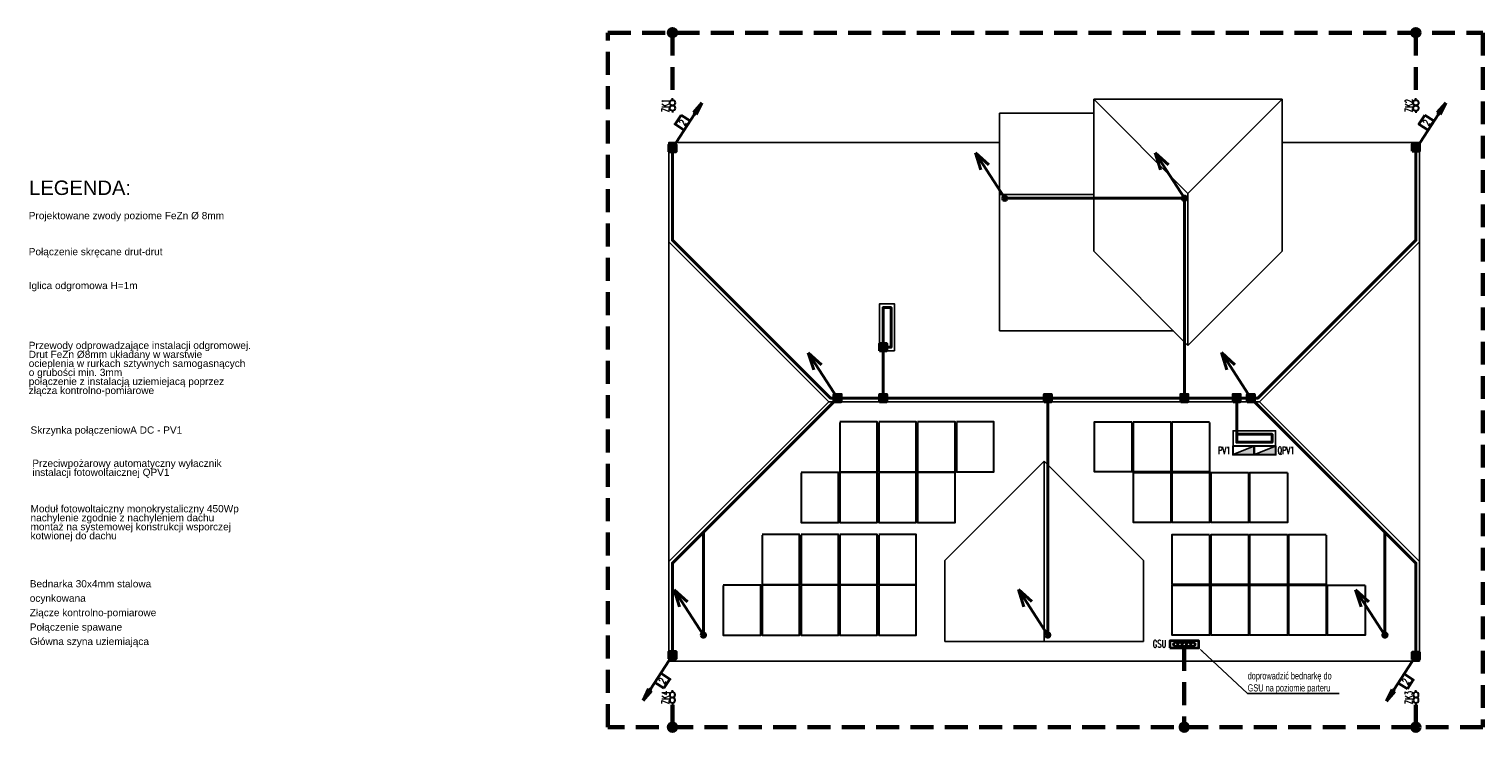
# Model space of a CAD drawing. Header units: millimetres. Extents: x -94648 to 68781, y -29623 to 11990.
# Tile 106 of 181: x -37296 to -33263, y 9473 to 11484. Entities that reach past the tile are written whole.
import ezdxf
from ezdxf import colors
from ezdxf.entities.mleader import LeaderData, LeaderLine
from ezdxf.enums import TextEntityAlignment as Align
from ezdxf.math import Vec2, Vec3

# ---------------------------------------------------------------- set-up
doc = ezdxf.new("R2010")
doc.units = ezdxf.units.MM
doc.linetypes.add('DASHED', pattern=[19.05, 12.7, -6.35])
for name, color, linetype, lineweight in [('-fotowoltaika', 1, 'Continuous', 30), ('IE_ATRYBUTY_ BLOCK_1', 7, 'Continuous', 18), ('IE_ATRYBUTY_ BLOCK_2', 7, 'Continuous', 18), ('IE_OPIS', 7, 'Continuous', 20), ('IE_OPIS_legenda', 7, 'Continuous', 18), ('IE_rozdzielnice', 1, 'Continuous', 25), ('IE_uziom', 200, 'Continuous', 60), ('IE_uziom_zlacze', 240, 'Continuous', 30), ('IE_zwody', 140, 'Continuous', 40)]:
    doc.layers.add(name, color=color, linetype=linetype, lineweight=lineweight)
doc.layers.add('-podklad', color=8, linetype='Continuous')
doc.styles.add('I_text', font='SIMPLEX.SHX', dxfattribs={"width": 0.7})
doc.styles.add('ROMANS', font='romans.shx', dxfattribs={"width": 0.75, "height": 10})
doc.styles.get("Standard").update_dxf_attribs({"font": 'arial.ttf'})

# ---------------------------------------------------------------- blocks, each defined once
blk = doc.blocks.new('rozdzielnica')
h = blk.add_hatch(color=256)
h.paths.add_polyline_path([(-290, -10), (-290, -240), (290, -240), (290, -10)], flags=16)
h.paths.add_polyline_path([(-300, 0), (-300, -250), (300, -250), (300, 0)])
blk.add_hatch(color=256).paths.add_polyline_path([(-290, -240), (290, -10), (290, -240)])
blk.add_line((290, -10), (-290, -240))
for points in [[(-300, 0), (300, 0), (300, -250), (-300, -250)], [(-290, -10), (290, -10), (290, -240), (-290, -240)]]:
    blk.add_lwpolyline(points, close=True)
at = {"layer": 'IE_ATRYBUTY_ BLOCK_1', "style": 'ROMANS', "width": 0.7, "flags": 8}
blk.add_attdef('TYP', text='', height=200, dxfattribs=at).set_placement((0, -399), align=Align.MIDDLE_CENTER)
at = {"layer": 'IE_ATRYBUTY_ BLOCK_2', "style": 'ROMANS', "width": 0.6, "flags": 8}
for tag, p in [('OPIS1', (0, -601)), ('OPIS2', (0, -801))]:
    blk.add_attdef(tag, text='', height=150, dxfattribs=at).set_placement(p, align=Align.MIDDLE_CENTER)
blk = doc.blocks.new('polaczenie_skrecane')
blk.add_hatch(color=256).paths.add_polyline_path([(-100, -100), (-100, 100), (100, 100), (100, -100)])
for p, q in [((100, -100), (-100, 100)), ((100, 100), (-100, -100))]:
    blk.add_line(p, q)
blk.add_lwpolyline([(-100, -100), (100, -100), (100, 100), (-100, 100)], close=True)
at = {"layer": 'IE_ATRYBUTY_ BLOCK_1', "style": 'ROMANS', "width": 0.7, "flags": 8}
blk.add_attdef('TYP', text='', height=200, dxfattribs=at).set_placement((0, 120), align=Align.CENTER)
at = {"layer": 'IE_ATRYBUTY_ BLOCK_2', "style": 'ROMANS', "width": 0.6, "flags": 8}
for tag, p in [('OPIS1', (0, -274)), ('OPIS2', (0, -474))]:
    blk.add_attdef(tag, text='', height=150, dxfattribs=at).set_placement(p, align=Align.CENTER)
blk = doc.blocks.new('Iglica')
h = blk.add_hatch(color=256)
edge = h.paths.add_edge_path()
edge.add_ellipse((0, 0), major_axis=(60, 0), ratio=1, start_angle=0, end_angle=360)
for p, q in [((0, 0), (814, 1260)), ((814, 1260), (443, 925)), ((814, 1260), (660, 784))]:
    blk.add_line(p, q)
blk.add_circle((0, 0), 60)
at = {"layer": 'IE_ATRYBUTY_ BLOCK_1', "style": 'ROMANS', "width": 0.7, "flags": 8}
blk.add_attdef('TYP', (814, 784), '', height=200, dxfattribs=at)
at = {"layer": 'IE_ATRYBUTY_ BLOCK_2', "style": 'ROMANS', "width": 0.6, "flags": 8}
for tag, p in [('OPIS1', (814, 567)), ('OPIS2', (814, 367))]:
    blk.add_attdef(tag, p, '', height=150, dxfattribs=at)
blk = doc.blocks.new('przewody_odprowadzajace_2')
h = blk.add_hatch(color=256)
h.dxf.hatch_style = 1
h.paths.add_polyline_path([(-581, -987), (-621, -962), (-814, -1260)])
h.paths.add_polyline_path([(-661, -936), (-814, -1260), (-621, -962)])
at = {"linetype": 'ByBlock', "lineweight": -2, "ltscale": 0.1}
blk.add_line((0, 0), (-814, -1260), dxfattribs=at)
for p, q in [((-814, -1260), (-661, -936)), ((-814, -1260), (-581, -987)), ((-581, -987), (-661, -936))]:
    blk.add_line(p, q)
blk.add_lwpolyline([(-236, -919), (-73, -667), (-325, -504), (-488, -756)], close=True)
at = {"layer": 'IE_ATRYBUTY_ BLOCK_1', "style": 'ROMANS', "width": 0.7, "flags": 8}
blk.add_attdef('TYP', text='', height=200, rotation=57.1551, dxfattribs=at).set_placement((-281, -711), align=Align.MIDDLE_CENTER)
at = {"layer": 'IE_ATRYBUTY_ BLOCK_2', "style": 'ROMANS', "width": 0.6, "flags": 8}
for tag, p in [('OPIS1', (-418, -1238)), ('OPIS2', (-418, -1438))]:
    blk.add_attdef(tag, text='', height=150, dxfattribs=at).set_placement(p, align=Align.CENTER)
blk = doc.blocks.new('zlacze kontrolno pomiarowe')
for p, q in [((-150, 0), (-200, 0)), ((150, 0), (200, 0))]:
    blk.add_line(p, q)
for centre in [(-75, 0), (75, 0)]:
    blk.add_circle(centre, 75)
at = {"layer": 'IE_ATRYBUTY_ BLOCK_1', "style": 'ROMANS', "width": 0.7, "flags": 8}
blk.add_attdef('TYP', text='', height=200, dxfattribs=at).set_placement((0, 96), align=Align.CENTER)
at = {"layer": 'IE_ATRYBUTY_ BLOCK_2', "style": 'ROMANS', "width": 0.6, "flags": 8}
for tag, p in [('OPIS1', (0, -256)), ('OPIS2', (0, -456))]:
    blk.add_attdef(tag, text='', height=150, dxfattribs=at).set_placement(p, align=Align.CENTER)
blk = doc.blocks.new('Goscimiec_dach')
at = {"color": 8}
for p, q in [((-34081.2, 11028.4), (-34342.7, 11289.9)), ((-33819.6, 11289.9), (-34081.2, 11028.4)), ((-34081.2, 10606.4), (-34342.7, 10867.9)), ((-33819.6, 10867.9), (-34081.2, 10606.4))]:
    blk.add_line(p, q, dxfattribs=at)
for points in [[(-33819.6, 11289.9), (-34342.7, 11289.9)], [(-34342.7, 10867.9), (-34342.7, 11289.9)], [(-33819.6, 11289.9), (-33819.6, 10867.9)], [(-34603.5, 11250.5), (-34603.5, 10646.9)], [(-34603.5, 11250.5), (-34342.7, 11250.5)], [(-33819.6, 11169.9), (-33439, 11169.9), (-33439, 9731.2), (-35521, 9731.2), (-35521, 11169.9), (-34603.5, 11169.9)], [(-34603.5, 11025.1), (-34342.7, 11025.1)], [(-34081.2, 11028.4), (-34081.2, 10606.4)], [(-35077.2, 10450.5), (-35521, 10894.3)], [(-33882.8, 10450.5), (-33439, 10894.3)], [(-34121.7, 10646.9), (-34603.5, 10646.9)], [(-35077.2, 10450.5), (-35521, 10006.8)], [(-33882.8, 10450.5), (-35077.2, 10450.5)], [(-33882.8, 10450.5), (-33439, 10006.8)], [(-34755.5, 9785.5), (-34755.5, 10009.7), (-34480, 10285.2)], [(-34204.5, 9785.5), (-34204.5, 10009.6), (-34480, 10285.2)], [(-34480, 10285.2), (-34480, 9785.5)], [(-34755.5, 9785.5), (-34204.5, 9785.5)]]:
    blk.add_lwpolyline(points, dxfattribs=at)
for points in [[(-34894.8, 10591.7), (-34894.8, 10721.7), (-34936.8, 10721.7), (-34936.8, 10591.7)], [(-33838, 10328.1), (-33838, 10370.1), (-33956, 10370.1), (-33956, 10328.1)]]:
    blk.add_lwpolyline(points, close=True, dxfattribs=at)
blk = doc.blocks.new('szyna uziemiajaca')
at = {"lineweight": 35}
blk.add_lwpolyline([(-400, 0), (400, 0), (400, 200), (-400, 200)], close=True, dxfattribs=at)
for centre in [(-240, 100), (-120, 100), (0, 100), (120, 100), (240, 100)]:
    blk.add_circle(centre, 60, dxfattribs=at)
at = {"layer": 'IE_ATRYBUTY_ BLOCK_1', "style": 'ROMANS', "width": 0.7, "flags": 8}
blk.add_attdef('TYP', text='', height=200, dxfattribs=at).set_placement((0, 224), align=Align.CENTER)
at = {"layer": 'IE_ATRYBUTY_ BLOCK_2', "style": 'ROMANS', "width": 0.6, "flags": 8}
for tag, p in [('OPIS1', (0, -175)), ('OPIS2', (0, -375))]:
    blk.add_attdef(tag, text='', height=150, dxfattribs=at).set_placement(p, align=Align.CENTER)
blk = doc.blocks.new('polaczenie_spawane')
h = blk.add_hatch(color=256)
edge = h.paths.add_edge_path()
edge.add_ellipse((0, 0), major_axis=(100, 0), ratio=1, start_angle=0, end_angle=360)
for p, q in [((0, 100), (0, -100)), ((100, 0), (-100, 0))]:
    blk.add_line(p, q)
blk.add_circle((0, 0), 100)
at = {"layer": 'IE_ATRYBUTY_ BLOCK_1', "style": 'ROMANS', "width": 0.7, "flags": 8}
blk.add_attdef('TYP', text='', height=200, dxfattribs=at).set_placement((0, 120), align=Align.CENTER)
at = {"layer": 'IE_ATRYBUTY_ BLOCK_2', "style": 'ROMANS', "width": 0.6, "flags": 8}
for tag, p in [('OPIS1', (0, -281)), ('OPIS2', (0, -481))]:
    blk.add_attdef(tag, text='', height=150, dxfattribs=at).set_placement(p, align=Align.CENTER)

msp = doc.modelspace()

# ---------------------------------------------------------------- linework, layer by layer
at = {"layer": '-fotowoltaika'}
for points in [[(-35046.69185, 10393.25131), (-35046.69185, 10255.87131), (-34942.89185, 10255.87131), (-34942.89185, 10394.23182), (-35046.69185, 10394.23182)], [(-34938.89185, 10393.25131), (-34938.89185, 10255.87131), (-34835.09185, 10255.87131), (-34835.09185, 10394.23182), (-34938.89185, 10394.23182)], [(-34831.09185, 10393.25131), (-34831.09185, 10255.87131), (-34727.29185, 10255.87131), (-34727.29185, 10394.23182), (-34831.09185, 10394.23182)], [(-34723.29185, 10393.25131), (-34723.29185, 10255.87131), (-34619.49185, 10255.87131), (-34619.49185, 10394.23182), (-34723.29185, 10394.23182)], [(-34236.68529, 10393.25131), (-34236.68529, 10255.87131), (-34340.48529, 10255.87131), (-34340.48529, 10394.23182), (-34236.68529, 10394.23182)], [(-34128.88529, 10393.25131), (-34128.88529, 10255.87131), (-34232.68529, 10255.87131), (-34232.68529, 10394.23182), (-34128.88529, 10394.23182)], [(-34021.08529, 10393.25131), (-34021.08529, 10255.87131), (-34124.88529, 10255.87131), (-34124.88529, 10394.23182), (-34021.08529, 10394.23182)], [(-35154.49185, 10252.89081), (-35154.49185, 10115.51081), (-35050.69185, 10115.51081), (-35050.69185, 10253.87131), (-35154.49185, 10253.87131)], [(-35046.69185, 10252.89081), (-35046.69185, 10115.51081), (-34942.89185, 10115.51081), (-34942.89185, 10253.87131), (-35046.69185, 10253.87131)], [(-34938.89185, 10252.89081), (-34938.89185, 10115.51081), (-34835.09185, 10115.51081), (-34835.09185, 10253.87131), (-34938.89185, 10253.87131)], [(-34831.09185, 10252.89081), (-34831.09185, 10115.51081), (-34727.29185, 10115.51081), (-34727.29185, 10253.87131), (-34831.09185, 10253.87131)], [(-34128.88529, 10252.89081), (-34128.88529, 10115.51081), (-34232.68529, 10115.51081), (-34232.68529, 10253.87131), (-34128.88529, 10253.87131)], [(-34021.08529, 10252.89081), (-34021.08529, 10115.51081), (-34124.88529, 10115.51081), (-34124.88529, 10253.87131), (-34021.08529, 10253.87131)], [(-33913.28529, 10252.89081), (-33913.28529, 10115.51081), (-34017.08529, 10115.51081), (-34017.08529, 10253.87131), (-33913.28529, 10253.87131)], [(-33805.48529, 10252.89081), (-33805.48529, 10115.51081), (-33909.28529, 10115.51081), (-33909.28529, 10253.87131), (-33805.48529, 10253.87131)], [(-35262.29185, 10080.71921), (-35262.29185, 9943.33921), (-35158.49185, 9943.33921), (-35158.49185, 10081.69972), (-35262.29185, 10081.69972)], [(-35154.49185, 10080.71921), (-35154.49185, 9943.33921), (-35050.69185, 9943.33921), (-35050.69185, 10081.69972), (-35154.49185, 10081.69972)], [(-35046.69185, 10080.71921), (-35046.69185, 9943.33921), (-34942.89185, 9943.33921), (-34942.89185, 10081.69972), (-35046.69185, 10081.69972)], [(-34938.89185, 10080.71921), (-34938.89185, 9943.33921), (-34835.09185, 9943.33921), (-34835.09185, 10081.69972), (-34938.89185, 10081.69972)], [(-34021.08529, 10080.71921), (-34021.08529, 9943.33921), (-34124.88529, 9943.33921), (-34124.88529, 10081.69972), (-34021.08529, 10081.69972)], [(-33913.28529, 10080.71921), (-33913.28529, 9943.33921), (-34017.08529, 9943.33921), (-34017.08529, 10081.69972), (-33913.28529, 10081.69972)], [(-33805.48529, 10080.71921), (-33805.48529, 9943.33921), (-33909.28529, 9943.33921), (-33909.28529, 10081.69972), (-33805.48529, 10081.69972)], [(-33697.68529, 10080.71921), (-33697.68529, 9943.33921), (-33801.48529, 9943.33921), (-33801.48529, 10081.69972), (-33697.68529, 10081.69972)], [(-35370.09185, 9940.35871), (-35370.09185, 9802.97871), (-35266.29185, 9802.97871), (-35266.29185, 9941.33921), (-35370.09185, 9941.33921)], [(-35262.29185, 9940.35871), (-35262.29185, 9802.97871), (-35158.49185, 9802.97871), (-35158.49185, 9941.33921), (-35262.29185, 9941.33921)], [(-35154.49185, 9940.35871), (-35154.49185, 9802.97871), (-35050.69185, 9802.97871), (-35050.69185, 9941.33921), (-35154.49185, 9941.33921)], [(-35046.69185, 9940.35871), (-35046.69185, 9802.97871), (-34942.89185, 9802.97871), (-34942.89185, 9941.33921), (-35046.69185, 9941.33921)], [(-34938.89185, 9940.35871), (-34938.89185, 9802.97871), (-34835.09185, 9802.97871), (-34835.09185, 9941.33921), (-34938.89185, 9941.33921)], [(-34021.08529, 9940.35871), (-34021.08529, 9802.97871), (-34124.88529, 9802.97871), (-34124.88529, 9941.33921), (-34021.08529, 9941.33921)], [(-33913.28529, 9940.35871), (-33913.28529, 9802.97871), (-34017.08529, 9802.97871), (-34017.08529, 9941.33921), (-33913.28529, 9941.33921)], [(-33805.48529, 9940.35871), (-33805.48529, 9802.97871), (-33909.28529, 9802.97871), (-33909.28529, 9941.33921), (-33805.48529, 9941.33921)], [(-33697.68529, 9940.35871), (-33697.68529, 9802.97871), (-33801.48529, 9802.97871), (-33801.48529, 9941.33921), (-33697.68529, 9941.33921)], [(-33589.88529, 9940.35871), (-33589.88529, 9802.97871), (-33693.68529, 9802.97871), (-33693.68529, 9941.33921), (-33589.88529, 9941.33921)]]:
    msp.add_lwpolyline(points, dxfattribs=at)
at = {"layer": 'IE_uziom', "linetype": 'DASHED', "ltscale": 5}
msp.add_lwpolyline([(-35690.27728, 11474.21195), (-33263.05012, 11474.21195), (-33263.05012, 9547.54745), (-35690.27728, 9547.54745)], close=True, dxfattribs=at)
for points in [[(-35510.95311, 11474.21195), (-35510.95311, 11292.39097)], [(-33449.02418, 11473.97762), (-33449.02418, 11292.15663)], [(-34091.28594, 9767.44922), (-34091.28594, 9547.54745)], [(-35510.95311, 9547.54745), (-35510.95311, 9610.06782)], [(-33449.02404, 9547.54745), (-33449.02404, 9610.06782)]]:
    msp.add_lwpolyline(points, dxfattribs=at)
at = {"layer": 'IE_zwody'}
for points in [[(-35510.92393, 11153.8487), (-35510.95311, 10898.43663), (-35073.0452, 10460.52871), (-33886.93195, 10460.52871), (-33449.02404, 10898.43663), (-33448.99486, 11155.15871)], [(-34589.25204, 11015.05954), (-34091.19313, 11015.05954)], [(-34091.19313, 11015.05954), (-34091.19313, 10460.52871)], [(-34926.78718, 10460.52871), (-34926.78718, 10601.74315)], [(-35053.0452, 10460.52871), (-35510.95311, 10002.6208), (-35510.95311, 9747.40487)], [(-34469.98857, 9803.309), (-34469.98857, 10460.52871)], [(-33945.96693, 10460.52871), (-33945.96693, 10360.08406)], [(-33906.93195, 10460.52871), (-33449.02404, 10002.6208), (-33449.02404, 9745.61069)], [(-35425.09185, 9802.97871), (-35425.09185, 10088.48206)], [(-33534.88529, 9802.97871), (-33534.88529, 10088.48206)]]:
    msp.add_lwpolyline(points, dxfattribs=at)
for points in [[(-34926.78718, 10601.74315), (-34926.78718, 10711.74315), (-34904.78718, 10711.74315), (-34904.78718, 10601.74315)], [(-33945.96693, 10360.08406), (-33945.96693, 10338.08406), (-33847.96693, 10338.08406), (-33847.96693, 10360.08406)]]:
    msp.add_lwpolyline(points, close=True, dxfattribs=at)

# ---------------------------------------------------------------- block references
at = {"layer": '-podklad'}
msp.add_blockref('Goscimiec_dach', (0, 0), dxfattribs=at)
at = {"layer": 'IE_rozdzielnice'}
ref = msp.add_blockref('rozdzielnica', (-33927.16556, 10328.08406), dxfattribs=dict(at, xscale=0.1, yscale=0.1, zscale=0.1, rotation=360))
ref.add_attrib('OPIS1', 'PV1', dxfattribs={"layer": 'IE_ATRYBUTY_ BLOCK_2', "height": 20, "style": 'ROMANS', "width": 0.6}).set_placement((-33980.778, 10315.3517), align=Align.MIDDLE_CENTER)
ref = msp.add_blockref('rozdzielnica', (-33867.16556, 10328.08406), dxfattribs=dict(at, xscale=0.1, yscale=0.1, zscale=0.1, rotation=360))
ref.add_attrib('OPIS1', 'QPV1', dxfattribs={"layer": 'IE_ATRYBUTY_ BLOCK_2', "height": 20, "style": 'ROMANS', "width": 0.6}).set_placement((-33809.4123, 10315.3517), align=Align.MIDDLE_CENTER)
at = {"layer": 'IE_uziom', "linetype": 'DASHED', "ltscale": 20, "xscale": 0.1, "yscale": 0.1, "zscale": 0.1}
for p in [(-35510.951, 11474.22267), (-33449.02207, 11474.22267), (-35510.951, 9547.55817), (-34091.28383, 9547.55817), (-33449.02193, 9547.55817)]:
    msp.add_blockref('polaczenie_spawane', p, dxfattribs=at)
at = {"layer": 'IE_uziom', "linetype": 'Continuous'}
ref = msp.add_blockref('szyna uziemiajaca', (-34091.28594, 9767.44922), dxfattribs=dict(at, xscale=0.1, yscale=0.1, zscale=0.1))
ref.add_attrib('TYP', 'GSU', dxfattribs={"layer": 'IE_ATRYBUTY_ BLOCK_1', "height": 20, "style": 'ROMANS', "width": 0.7, "flags": 8}).set_placement((-34159.9559, 9768.66758), align=Align.CENTER)
at = {"layer": 'IE_uziom_zlacze', "xscale": 0.1, "yscale": 0.1, "zscale": 0.1, "rotation": 90}
for p, values in [((-35510.95311, 11272.39097), {'TYP': 'ZK1'}), ((-33449.02418, 11272.15663), {'TYP': 'ZK2'})]:
    msp.add_blockref('zlacze kontrolno pomiarowe', p, dxfattribs=at).add_auto_attribs(values)
at = {"layer": 'IE_uziom_zlacze'}
ref = msp.add_blockref('zlacze kontrolno pomiarowe', (-35510.95311, 9630.06782), dxfattribs=dict(at, xscale=-0.1, yscale=0.1, zscale=0.1, rotation=89.99999999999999))
ref.add_attrib('TYP', 'ZK4', dxfattribs={"layer": 'IE_ATRYBUTY_ BLOCK_1', "height": 20, "rotation": 90, "style": 'ROMANS', "width": 0.7, "flags": 8}).set_placement((-35520.51471, 9630.097), align=Align.CENTER)
ref = msp.add_blockref('zlacze kontrolno pomiarowe', (-33449.02404, 9630.06782), dxfattribs=dict(at, xscale=-0.1, yscale=0.1, zscale=0.1, rotation=89.99999999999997))
ref.add_attrib('TYP', 'ZK3', dxfattribs={"layer": 'IE_ATRYBUTY_ BLOCK_1', "height": 20, "rotation": 90, "style": 'ROMANS', "width": 0.7, "flags": 8}).set_placement((-33458.58563, 9630.097), align=Align.CENTER)
at = {"layer": 'IE_zwody'}
ref = msp.add_blockref('przewody_odprowadzajace_2', (-35510.92394, 11153.79035), dxfattribs=dict(at, xscale=0.1, yscale=0.1, zscale=0.1, rotation=180))
ref.add_attrib('TYP', '2', dxfattribs={"layer": 'IE_ATRYBUTY_ BLOCK_1', "height": 20, "rotation": 57, "style": 'ROMANS', "width": 0.7}).set_placement((-35482.84858, 11224.9365), align=Align.MIDDLE_CENTER)
ref = msp.add_blockref('przewody_odprowadzajace_2', (-33447.68485, 11153.79035), dxfattribs=dict(at, xscale=0.1, yscale=0.1, zscale=0.1, rotation=180))
ref.add_attrib('TYP', '2', dxfattribs={"layer": 'IE_ATRYBUTY_ BLOCK_1', "height": 20, "rotation": 57, "style": 'ROMANS', "width": 0.7}).set_placement((-33419.6095, 11224.9365), align=Align.MIDDLE_CENTER)
at = {"layer": 'IE_zwody', "linetype": 'Continuous', "ltscale": 20, "xscale": 0.1, "yscale": 0.1, "zscale": 0.1}
for p in [(-35510.92393, 11153.8487), (-33448.99486, 11155.15871), (-34926.758, 10601.77233), (-35053.01602, 10460.55789), (-34926.758, 10460.55789), (-34469.9594, 10460.55789), (-34091.16395, 10460.55789), (-33945.93775, 10460.55789), (-33906.90277, 10460.55789), (-35510.92393, 9747.43405), (-33448.99486, 9745.63987)]:
    msp.add_blockref('polaczenie_skrecane', p, dxfattribs=at)
at = {"layer": 'IE_zwody', "xscale": -0.1, "yscale": 0.1, "zscale": 0.1}
for p in [(-34589.25204, 11015.05954), (-34091.19313, 11015.05954), (-35053.0452, 10460.52871), (-33906.90277, 10460.55789), (-35425.09185, 9802.97871), (-34469.98857, 9803.309), (-33534.88529, 9802.97871)]:
    msp.add_blockref('Iglica', p, dxfattribs=at)
at = {"layer": 'IE_zwody'}
ref = msp.add_blockref('przewody_odprowadzajace_2', (-35510.95311, 9747.40487), dxfattribs=dict(at, xscale=0.1, yscale=0.1, zscale=0.1))
ref.add_attrib('TYP', '2', dxfattribs={"layer": 'IE_ATRYBUTY_ BLOCK_1', "height": 20, "rotation": 57.15511997, "style": 'ROMANS', "width": 0.7}).set_placement((-35539.02846, 9676.25872), align=Align.MIDDLE_CENTER)
ref = msp.add_blockref('przewody_odprowadzajace_2', (-33448.99486, 9745.63987), dxfattribs=dict(at, xscale=0.1, yscale=0.1, zscale=0.1))
ref.add_attrib('TYP', '2', dxfattribs={"layer": 'IE_ATRYBUTY_ BLOCK_1', "height": 20, "rotation": 57.15511997, "style": 'ROMANS', "width": 0.7}).set_placement((-33477.07021, 9674.49372), align=Align.MIDDLE_CENTER)

# ---------------------------------------------------------------- texts
at = {"layer": 'IE_OPIS_legenda'}
for s, height, p in [('LEGENDA:', 40, (-37295.40544, 11024.00949)), ('Projektowane zwody poziome FeZn %%C 8mm ', 20, (-37296.52212, 10956.80881)), ('Połączenie skręcane drut-drut', 20, (-37296.52212, 10856.81497)), ('Iglica odgromowa H=1m', 20, (-37296.52212, 10762.86794)), ('Przewody odprowadzające instalacji odgromowej.', 20, (-37296.52212, 10596.8166)), ('ocieplenia w rurkach sztywnych samogasnących ', 20, (-37296.52212, 10546.8166)), ('Drut FeZn %%C8mm układany w warstwie ', 20, (-37296.52212, 10571.8166)), ('o grubości min. 3mm ', 20, (-37296.52212, 10521.8166)), ('złącza kontrolno-pomiarowe ', 20, (-37296.52212, 10471.8166)), ('połączenie z instalacją uziemiejacą poprzez ', 20, (-37296.52212, 10496.8166)), ('Skrzynka połączeniowA DC - PV1', 20, (-37291.49594, 10361.96412)), ('Przeciwpożarowy automatyczny wyłacznik', 20, (-37286.46976, 10269.7868)), ('instalacji fotowoltaicznej QPV1', 20, (-37286.46976, 10244.7868)), ('Moduł fotowoltaiczny monokrystaliczny 450Wp', 20, (-37291.49594, 10143.74811)), ('nachylenie zgodnie z nachyleniem dachu', 20, (-37291.49594, 10118.74811)), ('montaż na systemowej konstrukcji wsporczej ', 20, (-37291.49594, 10093.74811)), ('kotwionej do dachu', 20, (-37291.49594, 10068.74811)), ('Bednarka 30x4mm stalowa', 20, (-37293.6572, 9935.44372)), ('ocynkowana', 20, (-37293.6572, 9895.44372)), ('Złącze kontrolno-pomiarowe', 20, (-37293.6572, 9855.51486)), ('Połączenie spawane', 20, (-37293.6572, 9815.51486)), ('Główna szyna uziemiająca', 20, (-37293.6572, 9775.51486))]:
    msp.add_text(s, height=height, dxfattribs=at).set_placement(p)

# ---------------------------------------------------------------- leaders
at = {"layer": 'IE_OPIS'}
ml = msp.add_multileader_mtext('Standard', dxfattribs=at)
ml.set_content('\\pxt15;{\\fArial|b0|i0|c238|p0;doprowadzić bednarkę do\\PGSU na poziomie parteru}', color=256, style='I_text')
ml.set_leader_properties()
ml.build(insert=Vec2(0, 0))
ml.multileader.update_dxf_attribs({"text_left_attachment_type": 5, "text_right_attachment_type": 5, "text_top_attachment_type": 0, "text_bottom_attachment_type": 0, "dogleg_length": 2, "arrow_head_size": 12.5})
ctx = ml.context
ctx.base_point, ctx.char_height, ctx.arrow_head_size, ctx.landing_gap_size, ctx.plane_origin = Vec3(-33915.62209, 9640.73262), 20, 12.5, 0.009, Vec3(-36105.77676, 10138.93316)
ctx.left_attachment, ctx.right_attachment = 5, 5
notes = []
notes.append((ctx, [(0, (1, 1, 0), (-33916.02209, 9640.73262), (1, 0), 0.4, [(0, [(-34051.28594, 9767.44922)], 256, [])])]))
ctx.mtext.insert, ctx.mtext.flow_direction = Vec3(-33915.61309, 9700.06868), 5
for ctx, leaders in notes:
    for number, flags, end, landing, length, lines in leaders:
        leader = LeaderData()
        leader.index, (leader.has_last_leader_line, leader.has_dogleg_vector, leader.attachment_direction) = number, flags
        leader.last_leader_point, leader.dogleg_vector, leader.dogleg_length = Vec3(end), Vec3(landing), length
        for number, points, colour, breaks in lines:
            line = LeaderLine()
            line.index, line.vertices, line.color, line.breaks = number, Vec3.list(points), colors.encode_raw_color(colour), breaks
            leader.lines.append(line)
        ctx.leaders.append(leader)

doc.saveas('drawing.dxf')
